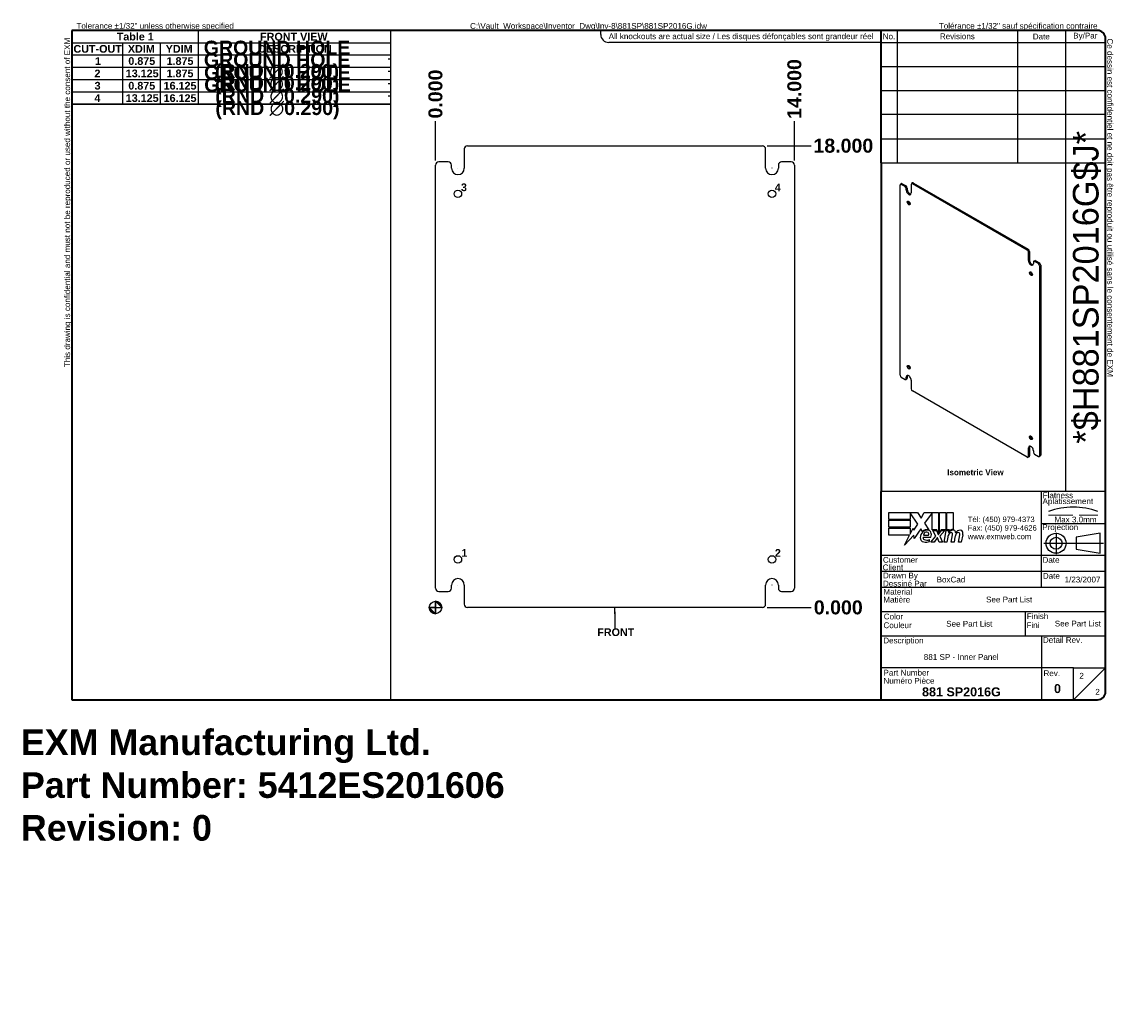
# Model space of a CAD drawing. Header units: inches. Extents: x 0 to 42.6, y -11 to 27.6.
import ezdxf
from ezdxf.enums import TextEntityAlignment as Align

# ---------------------------------------------------------------- set-up
doc = ezdxf.new("R2010")
doc.units = ezdxf.units.IN
doc.header["$LTSCALE"] = 4.545455
doc.header["$MEASUREMENT"] = 0
doc.linetypes.add('CHAIN', pattern=[0.7087, 0.4724, -0.0591, 0.1181, -0.0591])
doc.linetypes.add('DASHED', pattern=[0.2067, 0.1654, -0.0413])
doc.layers.get('0').update_dxf_attribs({"lineweight": 25})
for name, color, linetype, lineweight in [('Centerline(ANSI)', 7, 'Continuous', 25), ('Dimensions(ANSI)', 7, 'Continuous', 25), ('Sketch Geometry(ANSI)', 7, 'Continuous', 25), ('Symbols(ANSI)', 7, 'Continuous', 25), ('Visible Edges(ANSI)', 7, 'Continuous', 25), ('Work Point(ANSI)', 7, 'Continuous', 25)]:
    doc.layers.add(name, color=color, linetype=linetype, lineweight=lineweight)
doc.styles.add('Current-ANSI', font='arial.ttf')
doc.styles.add('Dimension-ANSI', font='arialbd.ttf')
doc.styles.get("Standard").update_dxf_attribs({"font": 'arialbd.ttf'})
doc.styles.add('Text Style44', font='arialbd.ttf')
doc.styles.add('Text Style83', font='FRE3OF9X.TTF')
doc.dimstyles.new('INCH-ANSI', dxfattribs={"dimscale": 4.545455, "dimtxt": 0.12, "dimasz": 0.098425, "dimexe": 0.04, "dimexo": 0.04, "dimgap": 0.031496, "dimtad": 0, "dimtih": 1, "dimtoh": 1, "dimdec": 3, "dimrnd": 1e-08, "dimzin": 0, "dimdsep": 46, "dimtxsty": 'Dimension-ANSI', "dimcen": 0.09, "dimdle": 0.312, "dimclrd": 179, "dimclre": 179, "dimclrt": 7, "dimadec": 1, "dimazin": 0, "dimtfac": 1, "dimtdec": 3, "dimtofl": 0, "dimtmove": 0, "dimatfit": 3, "dimfxl": 1, "dimtolj": 1, "dimtzin": 4, "dimlwd": 25, "dimlwe": 25, "dimarcsym": 0})
doc.dimstyles.new('INCH-ANSI-VERTICAL', dxfattribs={"dimscale": 4.545455, "dimtxt": 0.12, "dimasz": 0.098425, "dimexe": 0.04, "dimexo": 0.04, "dimgap": 0.031496, "dimtad": 0, "dimtih": 1, "dimtoh": 1, "dimdec": 3, "dimrnd": 1e-08, "dimzin": 0, "dimdsep": 46, "dimtxsty": 'Dimension-ANSI', "dimcen": 0.09, "dimdle": 0.312, "dimclrd": 179, "dimclre": 179, "dimclrt": 7, "dimadec": 1, "dimazin": 0, "dimtfac": 1, "dimtdec": 3, "dimtofl": 0, "dimtmove": 0, "dimatfit": 3, "dimfxl": 1, "dimtolj": 1, "dimtzin": 4, "dimlwd": 25, "dimlwe": 25, "dimarcsym": 0})

# ---------------------------------------------------------------- blocks, each defined once
blk = doc.blocks.new('Origin Indicator Symbol1')
at = {"layer": 'Dimensions(ANSI)'}
h = blk.add_hatch(color=7, dxfattribs=at)
edge = h.paths.add_edge_path(flags=0)
edge.add_line((6.11, 1.793), (6.208, 1.694))
edge.add_arc((6.11, 1.694), 0.0984, 0, 90)
h = blk.add_hatch(color=7, dxfattribs=at)
edge = h.paths.add_edge_path(flags=0)
edge.add_line((6.11, 1.596), (6.011, 1.694))
edge.add_arc((6.11, 1.694), 0.0984, 180, 270)
at = {"layer": 'Dimensions(ANSI)', "color": 7, "linetype": 'Continuous'}
for p, q in [((6.11, 1.793), (6.208, 1.694)), ((6.11, 1.596), (6.011, 1.694))]:
    blk.add_line(p, q, dxfattribs=at)
at = {"layer": 'Dimensions(ANSI)', "color": 7, "linetype": 'Continuous', "flags": 128}
for points in [[(6.11, 1.694), (6.208, 1.694), (6.11, 1.793), (6.11, 1.694)], [(6.11, 1.694), (6.11, 1.793), (6.11, 1.596), (6.11, 1.694)], [(6.11, 1.694), (6.11, 1.596), (6.011, 1.694), (6.11, 1.694)], [(6.11, 1.694), (6.011, 1.694), (6.11, 1.694), (6.11, 1.694)]]:
    blk.add_lwpolyline(points, dxfattribs=at)
at = {"layer": 'Dimensions(ANSI)', "color": 7, "linetype": 'Continuous'}
blk.add_circle((6.11, 1.694), 0.0984, dxfattribs=at)
for start, end in [(0, 90), (180, 270)]:
    blk.add_arc((6.11, 1.694), 0.0984, start, end, dxfattribs=at)
at = {"layer": 'Dimensions(ANSI)', "color": 7}
for points in [[(6.11, 1.694), (6.208, 1.694), (6.11, 1.793), (6.11, 1.694)], [(6.11, 1.694), (6.11, 1.793), (6.11, 1.596), (6.11, 1.694)], [(6.11, 1.694), (6.11, 1.596), (6.011, 1.694), (6.11, 1.694)], [(6.11, 1.694), (6.011, 1.694), (6.11, 1.694)]]:
    blk.add_solid(points, dxfattribs=at)
blk = doc.blocks.new('Hole Table1')
at = {"layer": 'Symbols(ANSI)'}
for p, q in [((0.438, 9.541), (0.438, 10.692)), ((0.438, 10.692), (5.407, 10.692)), ((5.407, 10.692), (5.407, 9.541)), ((0.438, 10.501), (1.225, 10.501)), ((1.225, 10.501), (1.225, 10.311)), ((1.225, 10.501), (1.816, 10.501)), ((1.225, 10.501), (1.225, 10.311)), ((1.816, 10.501), (1.816, 10.311)), ((1.816, 10.501), (2.406, 10.501)), ((1.816, 10.501), (1.816, 10.311)), ((2.406, 10.501), (2.406, 10.311)), ((2.406, 10.501), (5.407, 10.501)), ((2.406, 10.501), (2.406, 10.311)), ((0.438, 10.311), (1.225, 10.311)), ((0.438, 10.311), (1.225, 10.311)), ((1.225, 10.311), (1.816, 10.311)), ((1.225, 10.311), (1.225, 10.119)), ((1.225, 10.311), (1.816, 10.311)), ((1.225, 10.311), (1.225, 10.119)), ((1.816, 10.311), (2.406, 10.311)), ((1.816, 10.311), (1.816, 10.119)), ((1.816, 10.311), (2.406, 10.311)), ((1.816, 10.311), (1.816, 10.119)), ((2.406, 10.311), (5.407, 10.311)), ((2.406, 10.311), (2.406, 10.119)), ((2.406, 10.311), (5.407, 10.311)), ((2.406, 10.311), (2.406, 10.119)), ((0.438, 10.119), (1.225, 10.119)), ((0.438, 10.119), (1.225, 10.119)), ((1.225, 10.119), (1.816, 10.119)), ((1.225, 10.119), (1.225, 9.926)), ((1.225, 10.119), (1.816, 10.119)), ((1.225, 10.119), (1.225, 9.926)), ((1.816, 10.119), (2.406, 10.119)), ((1.816, 10.119), (1.816, 9.926)), ((1.816, 10.119), (2.406, 10.119)), ((1.816, 10.119), (1.816, 9.926)), ((2.406, 10.119), (5.407, 10.119)), ((2.406, 10.119), (2.406, 9.926)), ((2.406, 10.119), (5.407, 10.119)), ((2.406, 10.119), (2.406, 9.926)), ((0.438, 9.926), (1.225, 9.926)), ((0.438, 9.926), (1.225, 9.926)), ((1.225, 9.926), (1.816, 9.926)), ((1.225, 9.926), (1.225, 9.733)), ((1.225, 9.926), (1.816, 9.926)), ((1.225, 9.926), (1.225, 9.733)), ((1.816, 9.926), (2.406, 9.926)), ((1.816, 9.926), (1.816, 9.733)), ((1.816, 9.926), (2.406, 9.926)), ((1.816, 9.926), (1.816, 9.733)), ((2.406, 9.926), (5.407, 9.926)), ((2.406, 9.926), (2.406, 9.733)), ((2.406, 9.926), (5.407, 9.926)), ((2.406, 9.926), (2.406, 9.733)), ((0.438, 9.733), (1.225, 9.733)), ((0.438, 9.733), (1.225, 9.733)), ((1.225, 9.733), (1.816, 9.733)), ((1.225, 9.733), (1.225, 9.541)), ((1.225, 9.733), (1.816, 9.733)), ((1.225, 9.733), (1.225, 9.541)), ((1.816, 9.733), (2.406, 9.733)), ((1.816, 9.733), (1.816, 9.541)), ((1.816, 9.733), (2.406, 9.733)), ((1.816, 9.733), (1.816, 9.541)), ((2.406, 9.733), (5.407, 9.733)), ((2.406, 9.733), (2.406, 9.541)), ((2.406, 9.733), (5.407, 9.733)), ((2.406, 9.733), (2.406, 9.541)), ((0.438, 9.541), (1.225, 9.541)), ((5.407, 9.541), (0.438, 9.541)), ((1.225, 9.541), (1.816, 9.541)), ((1.816, 9.541), (2.406, 9.541)), ((2.406, 9.541), (5.407, 9.541))]:
    blk.add_line(p, q, dxfattribs=at)
at = {"layer": 'Symbols(ANSI)', "color": 7, "char_height": 0.12, "attachment_point": 7, "line_spacing_factor": 0.25, "style": 'Dimension-ANSI'}
for s, insert in [('                                          FRONT VIEW', (1.418, 10.534)), ('CUT-OUT', (0.463, 10.344)), ('XDIM', (1.311, 10.346)), ('YDIM', (1.901, 10.346)), ('DESCRIPTION', (3.346, 10.344)), ('1', (0.799, 10.155)), ('0.875', (1.318, 10.154)), ('1.875', (1.915, 10.154)), ('-', (5.361, 10.204)), ('2', (0.79, 9.962)), ('13.125', (1.278, 9.961)), ('1.875', (1.915, 9.961)), ('-', (5.361, 10.011)), ('3', (0.792, 9.769)), ('0.875', (1.318, 9.769)), ('16.125', (1.869, 9.769)), ('-', (5.361, 9.818)), ('4', (0.788, 9.577)), ('13.125', (1.278, 9.576)), ('16.125', (1.869, 9.576)), ('-', (5.361, 9.626))]:
    blk.add_mtext(s, dxfattribs=dict(at, insert=insert))
blk = doc.blocks.new('Leader Text1')
at = {"layer": 'Symbols(ANSI)', "color": 7, "insert": (11.404, 8.185), "char_height": 0.12, "attachment_point": 7, "line_spacing_factor": 0.25, "style": 'Dimension-ANSI'}
blk.add_mtext('4', dxfattribs=at)
blk = doc.blocks.new('Leader Text2')
at = {"layer": 'Symbols(ANSI)', "color": 7, "insert": (6.515, 2.485), "char_height": 0.12, "attachment_point": 7, "line_spacing_factor": 0.25, "style": 'Dimension-ANSI'}
blk.add_mtext('1', dxfattribs=at)
blk = doc.blocks.new('Leader Text3')
at = {"layer": 'Symbols(ANSI)', "color": 7, "insert": (11.405, 2.485), "char_height": 0.12, "attachment_point": 7, "line_spacing_factor": 0.25, "style": 'Dimension-ANSI'}
blk.add_mtext('2', dxfattribs=at)
blk = doc.blocks.new('Leader Text4')
at = {"layer": 'Symbols(ANSI)', "color": 7, "insert": (6.507, 8.185), "char_height": 0.12, "attachment_point": 7, "line_spacing_factor": 0.25, "style": 'Dimension-ANSI'}
blk.add_mtext('3', dxfattribs=at)
blk = doc.blocks.new('Hole Table2')
at = {"layer": 'Symbols(ANSI)'}
for p, q in [((0.437, 9.541), (0.437, 10.692)), ((0.437, 10.692), (2.406, 10.692)), ((2.406, 10.692), (2.406, 9.541)), ((0.437, 10.501), (1.225, 10.501)), ((1.225, 10.501), (1.225, 10.311)), ((1.225, 10.501), (1.815, 10.501)), ((1.225, 10.501), (1.225, 10.311)), ((1.815, 10.501), (1.815, 10.311)), ((1.815, 10.501), (2.406, 10.501)), ((1.815, 10.501), (1.815, 10.311)), ((0.437, 10.311), (1.225, 10.311)), ((0.437, 10.311), (1.225, 10.311)), ((1.225, 10.311), (1.815, 10.311)), ((1.225, 10.311), (1.225, 10.119)), ((1.225, 10.311), (1.815, 10.311)), ((1.225, 10.311), (1.225, 10.119)), ((1.815, 10.311), (2.406, 10.311)), ((1.815, 10.311), (1.815, 10.119)), ((1.815, 10.311), (2.406, 10.311)), ((1.815, 10.311), (1.815, 10.119)), ((0.437, 10.119), (1.225, 10.119)), ((0.437, 10.119), (1.225, 10.119)), ((1.225, 10.119), (1.815, 10.119)), ((1.225, 10.119), (1.225, 9.926)), ((1.225, 10.119), (1.815, 10.119)), ((1.225, 10.119), (1.225, 9.926)), ((1.815, 10.119), (2.406, 10.119)), ((1.815, 10.119), (1.815, 9.926)), ((1.815, 10.119), (2.406, 10.119)), ((1.815, 10.119), (1.815, 9.926)), ((0.437, 9.926), (1.225, 9.926)), ((0.437, 9.926), (1.225, 9.926)), ((1.225, 9.926), (1.815, 9.926)), ((1.225, 9.926), (1.225, 9.733)), ((1.225, 9.926), (1.815, 9.926)), ((1.225, 9.926), (1.225, 9.733)), ((1.815, 9.926), (2.406, 9.926)), ((1.815, 9.926), (1.815, 9.733)), ((1.815, 9.926), (2.406, 9.926)), ((1.815, 9.926), (1.815, 9.733)), ((0.437, 9.733), (1.225, 9.733)), ((0.437, 9.733), (1.225, 9.733)), ((1.225, 9.733), (1.815, 9.733)), ((1.225, 9.733), (1.225, 9.541)), ((1.225, 9.733), (1.815, 9.733)), ((1.225, 9.733), (1.225, 9.541)), ((1.815, 9.733), (2.406, 9.733)), ((1.815, 9.733), (1.815, 9.541)), ((1.815, 9.733), (2.406, 9.733)), ((1.815, 9.733), (1.815, 9.541)), ((0.437, 9.541), (1.225, 9.541)), ((2.406, 9.541), (0.437, 9.541)), ((1.225, 9.541), (1.815, 9.541)), ((1.815, 9.541), (2.406, 9.541))]:
    blk.add_line(p, q, dxfattribs=at)
at = {"layer": 'Symbols(ANSI)', "color": 7, "char_height": 0.12, "attachment_point": 7, "line_spacing_factor": 0.25, "style": 'Dimension-ANSI'}
for s, insert in [('Table 1', (1.137, 10.535)), ('CUT-OUT', (0.462, 10.344)), ('XDIM', (1.311, 10.346)), ('YDIM', (1.901, 10.346)), ('1', (0.799, 10.155)), ('0.875', (1.318, 10.154)), ('1.875', (1.915, 10.154)), ('2', (0.789, 9.962)), ('13.125', (1.278, 9.961)), ('1.875', (1.915, 9.961)), ('3', (0.791, 9.769)), ('0.875', (1.318, 9.769)), ('16.125', (1.868, 9.769)), ('4', (0.788, 9.577)), ('13.125', (1.278, 9.576)), ('16.125', (1.868, 9.576))]:
    blk.add_mtext(s, dxfattribs=dict(at, insert=insert))
blk = doc.blocks.new('Leader Text5')
at = {"layer": 'Symbols(ANSI)', "color": 7, "insert": (11.404, 8.185), "char_height": 0.12, "attachment_point": 7, "line_spacing_factor": 0.25, "style": 'Dimension-ANSI'}
blk.add_mtext('4', dxfattribs=at)
blk = doc.blocks.new('Leader Text6')
at = {"layer": 'Symbols(ANSI)', "color": 7, "insert": (6.515, 2.485), "char_height": 0.12, "attachment_point": 7, "line_spacing_factor": 0.25, "style": 'Dimension-ANSI'}
blk.add_mtext('1', dxfattribs=at)
blk = doc.blocks.new('Leader Text7')
at = {"layer": 'Symbols(ANSI)', "color": 7, "insert": (11.405, 2.485), "char_height": 0.12, "attachment_point": 7, "line_spacing_factor": 0.25, "style": 'Dimension-ANSI'}
blk.add_mtext('2', dxfattribs=at)
blk = doc.blocks.new('Leader Text8')
at = {"layer": 'Symbols(ANSI)', "color": 7, "insert": (6.507, 8.185), "char_height": 0.12, "attachment_point": 7, "line_spacing_factor": 0.25, "style": 'Dimension-ANSI'}
blk.add_mtext('3', dxfattribs=at)
blk = doc.blocks.new('Datum Identifier4')
at = {"layer": 'Symbols(ANSI)', "color": 7, "linetype": 'Continuous', "lineweight": 25}
for p, q in [((8.91, 1.596), (8.91, 1.694)), ((8.91, 1.596), (8.91, 1.627)), ((8.91, 1.627), (8.91, 1.371))]:
    blk.add_line(p, q, dxfattribs=at)
at = {"layer": 'Symbols(ANSI)', "color": 7, "insert": (8.634, 1.247), "char_height": 0.12, "attachment_point": 7, "line_spacing_factor": 0.25, "style": 'Dimension-ANSI'}
blk.add_mtext('FRONT', dxfattribs=at)
blk = doc.blocks.new('*D20')
at = {"layer": 'Defpoints', "color": 0, "linetype": 'Continuous', "transparency": 16777216}
for p in [(16.169, 23.711), (16.169, 22.006), (16.169, 22.006)]:
    blk.add_point(p, dxfattribs=at)
at = {"layer": 'Dimensions(ANSI)', "color": 179, "linetype": 'Continuous', "lineweight": 25, "transparency": 16777216}
blk.add_line((16.169, 22.188), (16.169, 23.711), dxfattribs=at)
at = {"layer": 'Dimensions(ANSI)', "color": 7, "linetype": 'Continuous', "lineweight": 25, "transparency": 16777216, "insert": (16.169, 24.773), "char_height": 0.5455, "attachment_point": 5, "rotation": 90, "style": 'Dimension-ANSI'}
blk.add_mtext('\\A1;0.000', dxfattribs=at)
blk = doc.blocks.new('*D21')
at = {"layer": 'Defpoints', "color": 0, "linetype": 'Continuous', "transparency": 16777216}
for p in [(30.169, 23.711), (16.169, 22.006), (30.169, 22.006)]:
    blk.add_point(p, dxfattribs=at)
at = {"layer": 'Dimensions(ANSI)', "color": 179, "linetype": 'Continuous', "lineweight": 25, "transparency": 16777216}
blk.add_line((30.169, 22.188), (30.169, 23.711), dxfattribs=at)
at = {"layer": 'Dimensions(ANSI)', "color": 7, "linetype": 'Continuous', "lineweight": 25, "transparency": 16777216, "insert": (30.169, 24.97), "char_height": 0.5455, "attachment_point": 5, "rotation": 90, "style": 'Dimension-ANSI'}
blk.add_mtext('\\A1;14.000', dxfattribs=at)
blk = doc.blocks.new('*D22')
at = {"layer": 'Defpoints', "color": 0, "linetype": 'Continuous', "transparency": 16777216}
for p in [(28.919, 4.756), (28.919, 4.756), (30.818, 4.756)]:
    blk.add_point(p, dxfattribs=at)
at = {"layer": 'Dimensions(ANSI)', "color": 179, "linetype": 'Continuous', "lineweight": 25, "transparency": 16777216}
blk.add_line((29.101, 4.756), (30.818, 4.756), dxfattribs=at)
at = {"layer": 'Dimensions(ANSI)', "color": 7, "linetype": 'Continuous', "lineweight": 25, "transparency": 16777216, "insert": (31.879, 4.756), "char_height": 0.5455, "attachment_point": 5, "style": 'Dimension-ANSI'}
blk.add_mtext('\\A1;0.000', dxfattribs=at)
blk = doc.blocks.new('*D23')
at = {"layer": 'Defpoints', "color": 0, "linetype": 'Continuous', "transparency": 16777216}
for p in [(28.919, 22.756), (30.818, 22.756), (28.919, 4.756)]:
    blk.add_point(p, dxfattribs=at)
at = {"layer": 'Dimensions(ANSI)', "color": 179, "linetype": 'Continuous', "lineweight": 25, "transparency": 16777216}
blk.add_line((29.101, 22.756), (30.818, 22.756), dxfattribs=at)
at = {"layer": 'Dimensions(ANSI)', "color": 7, "linetype": 'Continuous', "lineweight": 25, "transparency": 16777216, "insert": (32.077, 22.756), "char_height": 0.5455, "attachment_point": 5, "style": 'Dimension-ANSI'}
blk.add_mtext('\\A1;18.000', dxfattribs=at)
blk = doc.blocks.new('Title Blocks EXM - ANSI B')
for p, q in [((13.372, 3.063), (13.372, 3.17)), ((13.372, 3.17), (13.818, 3.17)), ((13.824, 2.989), (13.701, 3.168)), ((13.701, 3.168), (13.701, 3.063)), ((13.818, 3.17), (13.877, 3.083)), ((13.877, 3.083), (13.923, 3.17)), ((13.923, 3.17), (14.146, 3.17)), ((14.046, 3.166), (13.924, 3.002)), ((14.046, 2.9), (14.046, 3.166)), ((14.146, 3.17), (14.146, 2.842)), ((14.16, 3.17), (14.259, 3.17)), ((14.16, 2.866), (14.16, 3.17)), ((14.259, 3.17), (14.259, 2.9)), ((14.273, 3.17), (14.372, 3.17)), ((14.273, 2.9), (14.273, 3.17)), ((14.372, 3.17), (14.372, 2.905)), ((13.701, 3.063), (13.372, 3.063)), ((13.372, 3.049), (13.701, 3.049)), ((13.372, 2.942), (13.372, 3.049)), ((13.701, 2.942), (13.372, 2.942)), ((13.372, 2.82), (13.372, 2.927)), ((13.372, 2.927), (13.701, 2.927)), ((13.701, 3.049), (13.701, 2.942)), ((13.701, 2.831), (13.752, 2.929)), ((13.701, 2.927), (13.701, 2.831)), ((13.752, 2.929), (13.758, 2.895)), ((13.758, 2.895), (13.824, 2.989)), ((13.87, 2.914), (13.765, 2.768)), ((13.893, 2.876), (13.87, 2.914)), ((13.924, 3.002), (13.993, 2.903)), ((14.121, 2.9), (14.046, 2.9)), ((14.146, 2.842), (14.121, 2.9)), ((14.185, 2.9), (14.16, 2.866)), ((14.259, 2.9), (14.185, 2.9)), ((14.314, 2.9), (14.273, 2.9)), ((14.312, 2.88), (14.314, 2.9)), ((13.695, 2.82), (13.372, 2.82)), ((13.612, 2.661), (13.695, 2.82)), ((13.758, 2.815), (13.612, 2.661)), ((13.765, 2.768), (13.758, 2.815)), ((13.905, 2.788), (14.027, 2.788)), ((13.91, 2.818), (13.99, 2.818)), ((14.005, 2.718), (14.005, 2.748)), ((14.023, 2.709), (14.105, 2.802)), ((14.059, 2.891), (14.113, 2.891)), ((14.105, 2.802), (14.059, 2.891)), ((14.122, 2.774), (14.077, 2.709)), ((14.113, 2.891), (14.139, 2.83)), ((14.13, 2.774), (14.122, 2.774)), ((14.155, 2.709), (14.13, 2.774)), ((14.139, 2.83), (14.146, 2.83)), ((14.146, 2.83), (14.19, 2.891)), ((14.245, 2.891), (14.164, 2.803)), ((14.164, 2.803), (14.209, 2.709)), ((14.19, 2.891), (14.245, 2.891)), ((14.232, 2.709), (14.264, 2.891)), ((14.264, 2.891), (14.302, 2.891)), ((14.289, 2.784), (14.276, 2.709)), ((14.302, 2.891), (14.299, 2.859)), ((14.299, 2.859), (14.309, 2.859)), ((14.345, 2.709), (14.365, 2.824)), ((14.402, 2.784), (14.389, 2.709)), ((14.457, 2.709), (14.477, 2.824)), ((14.523, 2.823), (14.501, 2.709)), ((14.077, 2.709), (14.023, 2.709)), ((14.209, 2.709), (14.155, 2.709)), ((14.276, 2.709), (14.232, 2.709)), ((14.389, 2.709), (14.345, 2.709)), ((14.501, 2.709), (14.457, 2.709))]:
    blk.add_line(p, q)
for centre, radius, start, end in [((13.968, 2.796), 0.11, 77.079, 133.1785), ((14.37, 2.825), 0.08, 88.7952, 136.5849), ((13.991, 2.772), 0.133, 134.1684, 176.5646), ((13.925, 2.776), 0.0658, 176.5646, 261.5605), ((13.968, 2.796), 0.0996, 80.4085, 134.1684), ((13.936, 2.779), 0.032, 163.5261, 244.6784), ((13.965, 2.811), 0.056, 109.3797, 172.9975), ((13.966, 2.842), 0.102, 244.6784, 292.5609), ((13.959, 2.83), 0.0365, 51.1652, 109.3797), ((13.962, 2.833), 0.0318, 331.4547, 51.1652), ((13.981, 2.843), 0.0507, 23.8445, 85.0802), ((13.941, 2.826), 0.094, 336.1555, 23.8445), ((14.442, 2.757), 0.155, 147.5992, 170), ((14.376, 2.816), 0.08, 89.4776, 147.4114), ((14.346, 2.818), 0.042, 96.03, 147.5992), ((14.344, 2.839), 0.02, 23.5571, 96.03), ((14.325, 2.831), 0.041, 350, 23.5571), ((14.377, 2.862), 0.0338, 16.9928, 89.4776), ((14.555, 2.759), 0.155, 148.5584, 170.8257), ((14.317, 2.844), 0.096, 3.6169, 16.9928), ((14.486, 2.814), 0.0819, 89.6788, 153.9508), ((14.458, 2.818), 0.042, 96.1027, 147.6083), ((14.456, 2.839), 0.02, 23.5487, 96.1027), ((14.437, 2.831), 0.041, 349.9922, 23.5487), ((14.487, 2.861), 0.035, 18.4748, 89.6788), ((14.429, 2.842), 0.096, 349, 18.4748), ((13.945, 2.911), 0.202, 261.5605, 287.3343)]:
    blk.add_arc(centre, radius, start, end)
at = {"layer": 'Centerline(ANSI)', "linetype": 'DASHED', "lineweight": 18, "ltscale": 0.507983}
blk.add_line((15.861, 3.128), (16.632, 3.128), dxfattribs=at)
at = {"layer": 'Centerline(ANSI)', "linetype": 'CHAIN', "ltscale": 0.185148}
blk.add_line((15.979, 2.855), (15.979, 2.521), dxfattribs=at)
at = {"layer": 'Centerline(ANSI)', "linetype": 'CHAIN', "ltscale": 0.437897}
blk.add_line((15.786, 2.691), (16.717, 2.691), dxfattribs=at)
at = {"layer": 'Sketch Geometry(ANSI)'}
for p, q in [((13.25, 10.687), (16.625, 10.687)), ((13.5, 10.687), (13.5, 8.625)), ((15.375, 10.687), (15.375, 8.625)), ((16.125, 10.687), (16.125, 3.5)), ((13.25, 10.5), (16.75, 10.5)), ((16.75, 10.562), (16.75, 0.375)), ((13.25, 10.125), (16.75, 10.125)), ((13.25, 9.75), (16.75, 9.75)), ((16.75, 9.375), (13.25, 9.375)), ((13.25, 9), (16.75, 9)), ((16.75, 9), (16.75, 8.625)), ((13.25, 8.625), (16.75, 8.625)), ((16.75, 3.5), (13.25, 3.5)), ((15.75, 2), (15.75, 3.5)), ((15.75, 3), (16.75, 3)), ((16.669, 2.847), (16.294, 2.785)), ((16.294, 2.785), (16.294, 2.598)), ((16.669, 2.535), (16.669, 2.847)), ((16.294, 2.598), (16.669, 2.535)), ((16.75, 2.5), (13.25, 2.5)), ((16.75, 2.25), (13.25, 2.25)), ((16.75, 2), (13.25, 2)), ((13.25, 1.629), (16.75, 1.629)), ((15.499, 1.629), (15.499, 1.25)), ((13.25, 1.25), (16.75, 1.25)), ((15.75, 1.25), (15.75, 0.75)), ((15.75, 0.75), (13.25, 0.75)), ((16.25, 0.75), (15.75, 0.75)), ((15.75, 0.75), (15.75, 0.25)), ((16.25, 0.25), (16.25, 0.75)), ((16.25, 0.75), (16.75, 0.75)), ((16.25, 0.25), (16.75, 0.75)), ((16.625, 0.25), (13.25, 0.25))]:
    blk.add_line(p, q, dxfattribs=at)
at = {"layer": 'Sketch Geometry(ANSI)', "linetype": 'Continuous', "lineweight": 35}
for p, q in [((13.25, 8.625), (13.25, 10.687)), ((13.25, 8.625), (13.25, 3.5)), ((13.25, 0.25), (13.25, 3.5))]:
    blk.add_line(p, q, dxfattribs=at)
at = {"layer": 'Sketch Geometry(ANSI)'}
for radius in [0.156, 0.0935]:
    blk.add_circle((15.979, 2.691), radius, dxfattribs=at)
for centre, radius, start, end in [((16.625, 10.562), 0.125, 0, 90), ((16.247, 2.112), 1.143, 70.2973, 109.7027), ((16.625, 0.375), 0.125, 270, 0)]:
    blk.add_arc(centre, radius, start, end, dxfattribs=at)
at = {"layer": 'Symbols(ANSI)', "color": 7, "char_height": 0.09, "style": 'Current-ANSI'}
for s, insert, width, attachment_point in [('No.', (13.373, 10.595), 0.25039, 5), ('Revisions', (14.439, 10.596), 1.87331, 5), ('Date', (15.749, 10.593), 0.75135, 5), ('By/Par', (16.435, 10.594), 0.62202, 5), ('Date', (15.773, 2.136), 0.26554, 7), ('Rev.', (15.783, 0.618), 0.25854, 7)]:
    blk.add_mtext(s, dxfattribs=dict(at, insert=insert, width=width, attachment_point=attachment_point))
for s, insert, attachment_point in [('\\fArial|b1|i0;\\H0.0900;Isometric View', (14.281, 3.842), 1), ('Flatness', (15.77, 3.393), 7), ('Aplatissement', (15.768, 3.275), 7), ('Max 3.0mm', (15.954, 3.015), 7), ('Projection', (15.764, 2.87), 7), ('Client', (13.273, 2.269), 7), ('Customer', (13.278, 2.386), 7), ('Date', (15.768, 2.385), 7), ('Drawn By', (13.278, 2.117), 7), ('Dessiné Par', (13.278, 2.016), 7), ('Matière', (13.284, 1.766), 7), ('Material', (13.286, 1.889), 7), ('Color', (13.291, 1.503), 7), ('Finish', (15.523, 1.508), 7), ('Couleur', (13.287, 1.366), 7), ('Fini', (15.518, 1.37), 7), ('Description', (13.283, 1.103), 7), ('Detail Rev.', (15.774, 1.137), 7), ('Part Number', (13.287, 0.627), 7), ('Numéro Pièce', (13.286, 0.5), 7)]:
    blk.add_mtext(s, dxfattribs=dict(at, insert=insert, attachment_point=attachment_point))
at = {"layer": 'Symbols(ANSI)', "color": 7, "insert": (14.602, 3.107), "char_height": 0.085, "attachment_point": 1, "line_spacing_factor": 0.944221, "style": 'Current-ANSI'}
blk.add_mtext('\\fArial|b0|i0;\\H0.0850;Tél: (450) 979-4373\\PFax: (450) 979-4626\\Pwww.exmweb.com', dxfattribs=at)
at = {"layer": 'Symbols(ANSI)', "color": 7, "style": 'Current-ANSI'}
for tag, p in [('REV1', (13.375, 10.313)), ('REV1DATE', (15.75, 10.31)), ('REV1BY', (16.437, 10.313)), ('REV2', (13.373, 9.938)), ('REV2DATE', (15.747, 9.941)), ('REV2BY', (16.437, 9.938)), ('REV3', (13.374, 9.563)), ('REV3DATE', (15.752, 9.563)), ('REV3BY', (16.437, 9.564)), ('REV4', (13.377, 9.188)), ('REV4DATE', (15.752, 9.188)), ('REV4BY', (16.441, 9.188)), ('REV5', (13.373, 8.813)), ('REV5DATE', (15.752, 8.813)), ('REV5BY', (16.438, 8.811)), ('MFG_APPROVED_DATE', (16.393, 2.374)), ('DETAIL_REV', (16.249, 0.926))]:
    blk.add_attdef(tag, text='', height=0.09, dxfattribs=at).set_placement(p, align=Align.MIDDLE_CENTER)
for tag, p in [('REV1DESC', (13.526, 10.31)), ('REV2DESC', (13.525, 9.937)), ('REV3DESC', (13.528, 9.564)), ('REV4DESC', (13.533, 9.19)), ('REV5DESC', (13.532, 8.811)), ('COMPANY', (14.12, 2.375))]:
    blk.add_attdef(tag, text='', height=0.09, dxfattribs=at).set_placement(p, align=Align.MIDDLE_LEFT)
at = {"layer": 'Symbols(ANSI)', "color": 7, "style": 'Text Style83'}
blk.add_attdef('BARCODE_001', (16.642, 4.244), '', height=0.4, rotation=90, dxfattribs=at)
at = {"layer": 'Symbols(ANSI)', "color": 7}
for tag, p, height, style in [('AUTHOR_001', (14.116, 2.08), 0.09, 'Current-ANSI'), ('IDW_DATE_001', (16.112, 2.08), 0.09, 'Current-ANSI'), ('MATERIEL_001', (14.887, 1.769), 0.09, 'Current-ANSI'), ('COLOR_001', (14.265, 1.391), 0.09, 'Current-ANSI'), ('FINISH_001', (15.959, 1.394), 0.09, 'Current-ANSI'), ('IDW_DESC_001', (13.916, 0.873), 0.09, 'Current-ANSI'), ('Sheet_Number_001', (16.343, 0.58), 0.09, 'Current-ANSI'), ('IDW_NAME_001', (13.888, 0.304), 0.14, 'Text Style44'), ('IDW_REV_001', (15.947, 0.355), 0.14, 'Text Style44'), ('Number_of_sheets_001', (16.591, 0.33), 0.09, 'Current-ANSI')]:
    blk.add_attdef(tag, p, '', height=height, dxfattribs=dict(at, style=style))
blk = doc.blocks.new('Borders EXM - B (Inch) - B')
at = {"layer": 'Sketch Geometry(ANSI)', "linetype": 'Continuous', "lineweight": 35}
for p, q in [((16.438, 10.692), (0.437, 10.692)), ((0.437, 10.692), (0.437, 0.255)), ((16.562, 0.38), (16.562, 10.567)), ((0.437, 0.255), (16.438, 0.255))]:
    blk.add_line(p, q, dxfattribs=at)
at = {"layer": 'Sketch Geometry(ANSI)'}
for p, q in [((5.407, 10.692), (5.407, 0.255)), ((8.688, 10.63), (8.688, 10.692)), ((13.062, 10.692), (13.062, 10.505)), ((13.062, 10.505), (8.812, 10.505))]:
    blk.add_line(p, q, dxfattribs=at)
blk.add_arc((8.812, 10.63), 0.125, 180, 270, dxfattribs=at)
at = {"layer": 'Sketch Geometry(ANSI)', "linetype": 'Continuous', "lineweight": 35}
for centre, start, end in [((16.438, 10.567), 0, 90), ((16.438, 0.38), 270, 0)]:
    blk.add_arc(centre, 0.125, start, end, dxfattribs=at)
at = {"layer": 'Symbols(ANSI)', "color": 7, "char_height": 0.09, "style": 'Current-ANSI'}
for s, insert, attachment_point in [('Tolerance ±1/32" unless otherwise specified', (0.509, 10.692), 7), ('Tolérance ±1/32" sauf spécification contraire', (13.963, 10.692), 7), ('All knockouts are actual size / Les disques défonçables sont grandeur réel', (8.812, 10.647), 1)]:
    blk.add_mtext(s, dxfattribs=dict(at, insert=insert, attachment_point=attachment_point))
at = {"layer": 'Symbols(ANSI)', "color": 7, "char_height": 0.09, "attachment_point": 7, "style": 'Current-ANSI'}
for s, insert, rotation in [('This drawing is confidential and must not be reproduced or used without the consent of EXM', (0.437, 5.442), 90), ('Ce dessin est confidentiel et ne doit pas être reproduit ou utilisé sans le consentement de EXM', (16.562, 10.567), 270)]:
    blk.add_mtext(s, dxfattribs=dict(at, insert=insert, rotation=rotation))
at = {"layer": 'Symbols(ANSI)', "color": 7, "style": 'Current-ANSI'}
blk.add_attdef('FILENAME_AND_PATH_001', (6.649, 10.718), '', height=0.09, dxfattribs=at)

msp = doc.modelspace()

# ---------------------------------------------------------------- linework, layer by layer
at = {"layer": 'Visible Edges(ANSI)'}
for p, q in [((17.2942, 22.6314), (17.2942, 21.8814)), ((17.4192, 22.7564), (28.9192, 22.7564)), ((29.0442, 21.8814), (29.0442, 22.6314)), ((16.1692, 5.5064), (16.1692, 22.0064)), ((16.6692, 22.1314), (16.2942, 22.1314)), ((16.7942, 21.8814), (16.7942, 22.0064)), ((29.5442, 22.0064), (29.5442, 21.8814)), ((30.0442, 22.1314), (29.6692, 22.1314)), ((30.1692, 22.0064), (30.1692, 5.5064)), ((34.7803, 21.3075), (34.7395, 21.2839)), ((34.8147, 21.3041), (39.2871, 18.7219)), ((34.2877, 13.8146), (34.2877, 21.2243)), ((34.3019, 21.2558), (34.3428, 21.2794)), ((34.4821, 21.1682), (34.3363, 21.2524)), ((34.3771, 21.276), (34.523, 21.1918)), ((34.5308, 21.0279), (34.5308, 21.084)), ((34.5716, 21.1076), (34.5716, 21.0514)), ((34.7252, 21.2524), (34.7252, 20.9156)), ((34.7738, 21.2805), (39.2463, 18.6983)), ((39.2949, 18.2773), (39.2949, 18.6141)), ((39.3357, 18.6377), (39.3357, 18.3009)), ((39.4893, 18.2212), (39.4893, 18.165)), ((39.5036, 18.2526), (39.5444, 18.2762)), ((39.6838, 18.165), (39.538, 18.2492)), ((39.5788, 18.2728), (39.7246, 18.1886)), ((39.7324, 18.0808), (39.7324, 10.6711)), ((39.7733, 18.1044), (39.7733, 10.6947)), ((34.3363, 13.7304), (34.4821, 13.6462)), ((34.5165, 13.6428), (34.5574, 13.6664)), ((34.5308, 13.6743), (34.5308, 13.7304)), ((34.5716, 13.754), (34.5716, 13.6979)), ((34.7252, 13.6182), (34.7252, 13.2814)), ((39.2463, 10.615), (34.7738, 13.1972)), ((39.2949, 10.6431), (39.2949, 10.9799)), ((39.3357, 11.0034), (39.3357, 10.6666)), ((39.4893, 10.8676), (39.4893, 10.8115)), ((39.538, 10.7273), (39.6838, 10.6431)), ((39.7182, 10.6397), (39.759, 10.6632)), ((39.3215, 10.6352), (39.2807, 10.6116)), ((16.7942, 5.5064), (16.7942, 5.6314)), ((17.2942, 5.6314), (17.2942, 4.8814)), ((29.0442, 4.8814), (29.0442, 5.6314)), ((29.5442, 5.6314), (29.5442, 5.5064)), ((16.2942, 5.3814), (16.6692, 5.3814)), ((29.6692, 5.3814), (30.0442, 5.3814)), ((28.9192, 4.7564), (17.4192, 4.7564))]:
    msp.add_line(p, q, dxfattribs=at)
for centre in [(17.0442, 20.8814), (29.2942, 20.8814), (17.0442, 6.6314), (29.2942, 6.6314)]:
    msp.add_circle(centre, 0.145, dxfattribs=at)
for centre, radius, start, end in [((17.4192, 22.6314), 0.125, 90, 180), ((28.9192, 22.6314), 0.125, 0, 90), ((16.2942, 22.0064), 0.125, 90, 180), ((16.6692, 22.0064), 0.125, 0, 90), ((17.0442, 21.8814), 0.25, 180, 0), ((29.2942, 21.8814), 0.25, 180, 0), ((29.6692, 22.0064), 0.125, 90, 180), ((30.0442, 22.0064), 0.125, 0, 90), ((17.0442, 5.6314), 0.25, 0, 180), ((29.2942, 5.6314), 0.25, 0, 180), ((16.2942, 5.5064), 0.125, 180, 270), ((16.6692, 5.5064), 0.125, 270, 0), ((29.6692, 5.5064), 0.125, 180, 270), ((30.0442, 5.5064), 0.125, 270, 0), ((17.4192, 4.8814), 0.125, 180, 270), ((28.9192, 4.8814), 0.125, 270, 0)]:
    msp.add_arc(centre, radius, start, end, dxfattribs=at)
for centre, major_axis, start_param, end_param in [((34.8147, 21.2479), (-0.0344, 0.0595), 5.4977871, 6.2831853), ((34.3363, 21.1963), (-0.0344, 0.0595), 5.4977871, 7.0685835), ((34.3771, 21.2199), (-0.0344, 0.0595), 5.4977871, 6.2831853), ((34.4821, 21.1121), (0.0344, -0.0595), 0.7853982, 2.3561945), ((34.523, 21.1357), (-0.0344, 0.0595), 3.9269908, 5.4977871), ((34.628, 20.9717), (0.0688, -0.1191), 3.9269908, 7.0685835), ((34.6688, 20.9953), (0.0688, -0.1191), 3.9269908, 5.9816518), ((34.7738, 21.2243), (-0.0344, 0.0595), 5.4977871, 7.0685835), ((34.6688, 20.5462), (0.0399, -0.0691), 3.679154, 5.7456239), ((39.2463, 18.6422), (0.0344, -0.0595), 0.7853982, 2.3561945), ((39.2871, 18.6657), (-0.0344, 0.0595), 3.9269908, 5.4977871), ((39.3921, 18.2212), (0.0688, -0.1191), 3.9269908, 7.0685835), ((39.433, 18.2447), (0.0688, -0.1191), 3.9269908, 5.9816518), ((39.538, 18.1931), (-0.0344, 0.0595), 5.4977871, 7.0685835), ((39.5788, 18.2167), (-0.0344, 0.0595), 5.4977871, 6.2831853), ((39.6838, 18.1089), (0.0344, -0.0595), 0.7853982, 2.3561945), ((39.7246, 18.1325), (-0.0344, 0.0595), 3.9269908, 5.4977871), ((39.433, 17.7957), (0.0399, -0.0691), 3.679154, 5.7456239), ((34.6688, 14.147), (0.0399, -0.0691), 3.679154, 5.7456239), ((34.3363, 13.7866), (-0.0344, 0.0595), 0.7853982, 2.3561945), ((34.4821, 13.7024), (0.0344, -0.0595), 5.4977871, 7.0685835), ((34.628, 13.6743), (-0.0688, 0.1191), 3.9269908, 7.0685835), ((34.523, 13.7259), (0.0344, -0.0595), 0, 0.7853982), ((34.6688, 13.6979), (-0.0687, 0.1191), 0.3015335, 0.7853982), ((34.7738, 13.2533), (-0.0344, 0.0595), 0.7853982, 2.3561945), ((39.433, 11.3964), (0.0399, -0.0691), 3.679154, 5.7456239), ((39.3921, 10.9237), (-0.0688, 0.1191), 3.9269908, 7.0685835), ((39.2871, 10.6947), (0.0344, -0.0595), 0, 0.7853982), ((39.433, 10.9473), (-0.0688, 0.1191), 0.3015335, 0.7853982), ((39.538, 10.7834), (-0.0344, 0.0595), 0.7853982, 2.3561945), ((39.6838, 10.6992), (0.0344, -0.0595), 5.4977871, 7.0685835), ((39.7246, 10.7228), (0.0344, -0.0595), 0, 0.7853982), ((39.2463, 10.6711), (0.0344, -0.0595), 5.4977871, 7.0685835)]:
    msp.add_ellipse(centre, major_axis=major_axis, ratio=0.5773503, start_param=start_param, end_param=end_param, dxfattribs=at)
for centre in [(34.628, 20.5227), (39.3921, 17.7721), (34.628, 14.1234), (39.3921, 11.3728)]:
    msp.add_ellipse(centre, major_axis=(0.0399, -0.0691), ratio=0.5773503, dxfattribs=at)
at = {"layer": 'Work Point(ANSI)', "linetype": 'CHAIN', "ltscale": 0.000455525}
for p, q in [((17.0455, 21.8814), (17.043, 21.8814)), ((17.0442, 21.8826), (17.0442, 21.8801)), ((29.2955, 21.8814), (29.293, 21.8814)), ((29.2942, 21.8826), (29.2942, 21.8801)), ((17.0455, 5.6314), (17.043, 5.6314)), ((17.0455, 5.6314), (17.043, 5.6314)), ((17.0442, 5.6326), (17.0442, 5.6301)), ((17.0442, 5.6326), (17.0442, 5.6301)), ((29.2955, 5.6314), (29.293, 5.6314)), ((29.2955, 5.6314), (29.293, 5.6314)), ((29.2942, 5.6326), (29.2942, 5.6301)), ((29.2942, 5.6326), (29.2942, 5.6301)), ((16.1705, 4.7564), (16.168, 4.7564)), ((16.1692, 4.7576), (16.1692, 4.7551))]:
    msp.add_line(p, q, dxfattribs=at)

# ---------------------------------------------------------------- block references
at = {"xscale": 2.5, "yscale": 2.5, "zscale": 2.5}
for name, p, values in [('Borders EXM - B (Inch) - B', (0.8949, 0.5207), {'FILENAME_AND_PATH_001': 'C:\\Vault_Workspace\\Inventor_Dwg\\Inv-8\\881SP\\881SP2016G.idw'}), ('Title Blocks EXM - ANSI B', (0.4261, 0.532), {'COLOR_001': 'See Part List', 'AUTHOR_001': 'BoxCad', 'IDW_DATE_001': '1/23/2007', 'IDW_REV_001': '0', 'Sheet_Number_001': '2', 'Number_of_sheets_001': '2', 'IDW_DESC_001': '881 SP - Inner Panel', 'IDW_NAME_001': '881 SP2016G', 'BARCODE_001': '*$H881SP2016G$J*', 'FINISH_001': 'See Part List', 'MATERIEL_001': 'See Part List'})]:
    msp.add_blockref(name, p, dxfattribs=at).add_auto_attribs(values)
at = {"layer": 'Dimensions(ANSI)', "xscale": 2.5, "yscale": 2.5, "zscale": 2.5}
msp.add_blockref('Origin Indicator Symbol1', (0.8949, 0.5207), dxfattribs=at)
at = {"layer": 'Symbols(ANSI)', "xscale": 2.5, "yscale": 2.5, "zscale": 2.5}
for name in ['Hole Table2', 'Hole Table1', 'Leader Text4', 'Leader Text8', 'Leader Text1', 'Leader Text5', 'Leader Text2', 'Leader Text6', 'Leader Text3', 'Leader Text7', 'Datum Identifier4']:
    msp.add_blockref(name, (0.8949, 0.5207), dxfattribs=at)

# ---------------------------------------------------------------- texts
at = {"insert": (0, 0), "char_height": 1, "attachment_point": 1}
msp.add_mtext_dynamic_manual_height_columns('EXM Manufacturing Ltd.\\PPart Number: 5412ES201606\\PRevision: 0', width=6.990976, gutter_width=1, heights=[0], dxfattribs=at).dxf.set("width", 100)
at = {"layer": 'Symbols(ANSI)', "color": 7, "char_height": 0.3, "width": 5.946973, "attachment_point": 5, "style": 'Dimension-ANSI'}
for insert in [(9.9893, 26.0444), (9.995, 25.5659), (10.0011, 25.0762), (10.0072, 24.5987)]:
    msp.add_mtext('{\\fArial|b1|i0;\\H0.5455;GROUND HOLE (RND \\fAIGDT|b0|i0;\\H0.5455;n\\fArial|b1|i0;\\H0.5455;0.290)}', dxfattribs=dict(at, insert=insert))

# ---------------------------------------------------------------- dimensions: what is measured, and where the dimension line sits
at = {"layer": 'Dimensions(ANSI)', "color": 179, "linetype": 'Continuous', "lineweight": 25, "true_color": 0x262658}
for feature_location, offset, dtype, origin, dimstyle, override, picture, middle in [((30.1692, 22.0064), (0, 1.7045), 1, (16.1692, 22.0064), 'INCH-ANSI-VERTICAL', {"dimgap": 0.031496, "dimtad": 0, "dimdec": 3, "dimlfac": 1, "dimtol": 0, "dimlim": 0, "dimtp": 0, "dimtm": 0, "dimtdec": 3}, '*D21', (30.1692, 24.9704)), ((16.1692260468, 22.0063645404), (0, 1.7044838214), 1, (16.1692260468, 22.0063645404), 'INCH-ANSI-VERTICAL', {"dimgap": 0.031496, "dimtad": 0, "dimdec": 3, "dimlfac": 0.55, "dimtol": 0, "dimlim": 0, "dimtp": 0, "dimtm": 0, "dimtdec": 3}, '*D20', (16.1692260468, 24.7726530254)), ((28.9192, 22.7564), (1.8985, 0), 0, (28.9192, 4.7564), 'INCH-ANSI', {"dimgap": 0.031496, "dimtad": 0, "dimdec": 3, "dimlfac": 1, "dimtol": 0, "dimlim": 0, "dimtp": 0, "dimtm": 0, "dimtdec": 3}, '*D23', (32.0773, 22.7564)), ((28.9192260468, 4.7563645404), (1.8984683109, 0), 0, (28.9192260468, 4.7563645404), 'INCH-ANSI', {"dimgap": 0.031496, "dimtad": 0, "dimdec": 3, "dimlfac": 0.55, "dimtol": 0, "dimlim": 0, "dimtp": 0, "dimtm": 0, "dimtdec": 3}, '*D22', (31.8794990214, 4.7563645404))]:
    dim = msp.add_ordinate_dim(feature_location=feature_location, offset=offset, dtype=dtype, origin=origin, dimstyle=dimstyle, override=override, dxfattribs=at)
    dim.commit()
    dim.dimension.update_dxf_attribs({"geometry": picture, "text_midpoint": middle})

doc.saveas('drawing.dxf')
